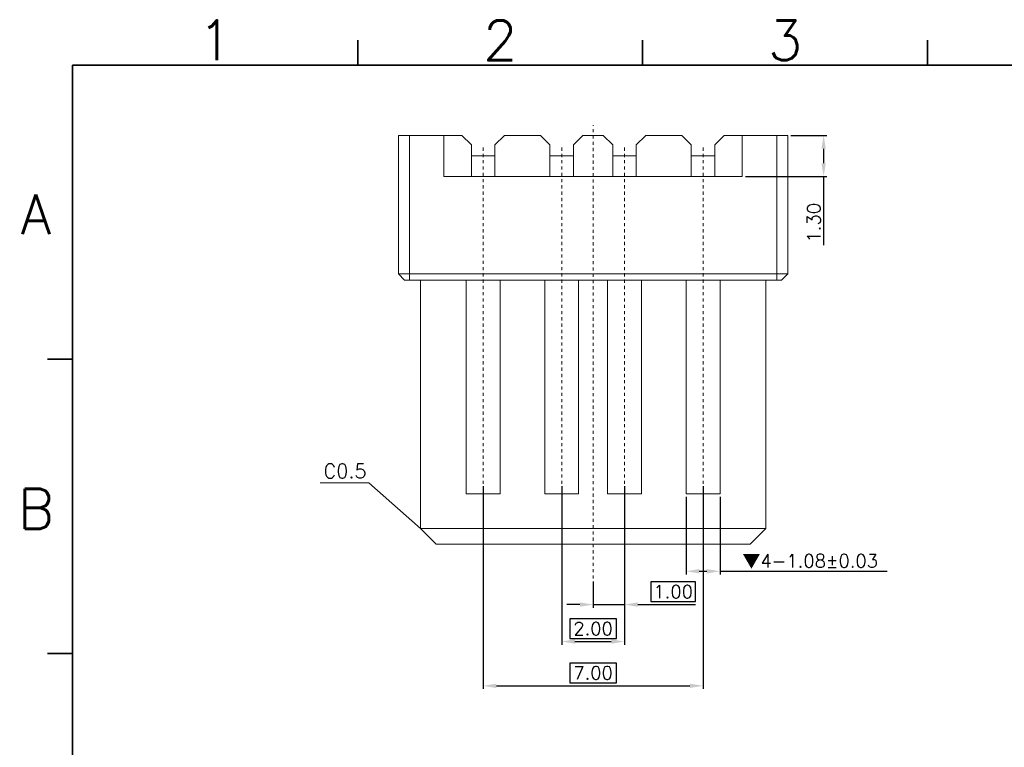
# Model space of a CAD drawing. Header units: millimetres. Extents: x -1657 to 8845, y -11980 to 3013.
# Tile 214 of 256: x 316 to 347, y 2312 to 2336. Entities that reach past the tile are written whole.
import ezdxf
from ezdxf.enums import TextEntityAlignment as Align

# ---------------------------------------------------------------- set-up
doc = ezdxf.new("R2010")
doc.units = ezdxf.units.MM
doc.linetypes.add('CENTER', pattern=[2, 1.25, -0.25, 0.25, -0.25])
doc.layers.add('51', color=6, linetype='CENTER')
doc.layers.add('FMT', color=7, linetype='Continuous', lineweight=35)
doc.layers.add('标注', color=3, linetype='Continuous', lineweight=9)
doc.styles.add('english', font='romans.shx', dxfattribs={"width": 0.75, "height": 2.5})
doc.styles.add('ROMANS', font='ROMANS.SHX')
doc.dimstyles.new('STANDARD$0', dxfattribs={"dimscale": 0.166667, "dimtxt": 2.5, "dimasz": 1.8, "dimexe": 0.5, "dimexo": 0.5, "dimgap": 1, "dimtad": 0, "dimzin": 0, "dimdsep": 46, "dimtxsty": 'ROMANS', "dimcen": 0, "dimclrd": 256, "dimclre": 256, "dimclrt": 4, "dimadec": 0, "dimazin": 0, "dimtfac": 0.7, "dimtofl": 0, "dimtmove": 0, "dimatfit": 3, "dimfxl": 0, "dimtolj": 1, "dimtzin": 0, "dimarcsym": 0})

# ---------------------------------------------------------------- blocks, each defined once
blk = doc.blocks.new('*D194')
at = {"color": 0, "linetype": 'Continuous', "lineweight": -2, "ltscale": 5}
for p, q in [((335.204, 2320.794), (335.204, 2316.926)), ((334.204, 2317.755), (334.204, 2316.926)), ((337.464, 2317.746), (336.044, 2317.746)), ((336.044, 2317.746), (336.044, 2317.126)), ((337.464, 2317.126), (337.464, 2317.746)), ((336.044, 2317.126), (337.464, 2317.126)), ((333.784, 2317.026), (333.364, 2317.026)), ((334.204, 2317.026), (335.204, 2317.026)), ((335.624, 2317.026), (337.464, 2317.026))]:
    blk.add_line(p, q, dxfattribs=at)
at = {"color": 0, "linetype": 'Continuous', "ltscale": 5}
for points in [[(333.784, 2317.096), (333.784, 2316.956), (334.204, 2317.026)], [(335.624, 2317.096), (335.624, 2316.956), (335.204, 2317.026)]]:
    blk.add_solid(points, dxfattribs=at)
at = {"layer": 'Defpoints', "color": 0, "linetype": 'Continuous', "ltscale": 5}
for p in [(335.204, 2320.894), (334.204, 2317.855), (335.204, 2317.026)]:
    blk.add_point(p, dxfattribs=at)
at = {"color": 0, "linetype": 'Continuous', "lineweight": 9, "ltscale": 5, "insert": (336.754, 2317.436), "char_height": 0.42, "attachment_point": 5, "style": 'ROMANS'}
blk.add_mtext('\\A1;1.00', dxfattribs=at)
blk = doc.blocks.new('*D195')
at = {"color": 0, "linetype": 'Continuous', "lineweight": -2, "ltscale": 5}
for p, q in [((333.204, 2320.794), (333.204, 2315.75)), ((335.204, 2320.794), (335.204, 2315.75)), ((334.944, 2316.57), (333.464, 2316.57)), ((333.464, 2316.57), (333.464, 2315.95)), ((334.944, 2315.95), (334.944, 2316.57)), ((333.464, 2315.95), (334.944, 2315.95)), ((333.624, 2315.85), (334.784, 2315.85))]:
    blk.add_line(p, q, dxfattribs=at)
at = {"color": 0, "linetype": 'Continuous', "ltscale": 5}
for points in [[(333.624, 2315.92), (333.624, 2315.78), (333.204, 2315.85)], [(334.784, 2315.92), (334.784, 2315.78), (335.204, 2315.85)]]:
    blk.add_solid(points, dxfattribs=at)
at = {"layer": 'Defpoints', "color": 0, "linetype": 'Continuous', "ltscale": 5}
for p in [(333.204, 2320.894), (335.204, 2320.894), (335.204, 2315.85)]:
    blk.add_point(p, dxfattribs=at)
at = {"color": 0, "linetype": 'Continuous', "lineweight": 9, "ltscale": 5, "insert": (334.204, 2316.26), "char_height": 0.42, "attachment_point": 5, "style": 'ROMANS'}
blk.add_mtext('\\A1;2.00', dxfattribs=at)
blk = doc.blocks.new('*D196')
at = {"color": 0, "linetype": 'Continuous', "lineweight": -2, "ltscale": 5}
for p, q in [((330.704, 2320.794), (330.704, 2314.34)), ((337.704, 2320.794), (337.704, 2314.34)), ((334.944, 2315.16), (333.464, 2315.16)), ((333.464, 2315.16), (333.464, 2314.54)), ((334.944, 2314.54), (334.944, 2315.16)), ((331.124, 2314.44), (337.284, 2314.44)), ((333.464, 2314.54), (334.944, 2314.54))]:
    blk.add_line(p, q, dxfattribs=at)
at = {"color": 0, "linetype": 'Continuous', "ltscale": 5}
for points in [[(331.124, 2314.51), (331.124, 2314.37), (330.704, 2314.44)], [(337.284, 2314.51), (337.284, 2314.37), (337.704, 2314.44)]]:
    blk.add_solid(points, dxfattribs=at)
at = {"layer": 'Defpoints', "color": 0, "linetype": 'Continuous', "ltscale": 5}
for p in [(330.704, 2320.894), (337.704, 2320.894), (337.704, 2314.44)]:
    blk.add_point(p, dxfattribs=at)
at = {"color": 0, "linetype": 'Continuous', "lineweight": 9, "ltscale": 5, "insert": (334.204, 2314.85), "char_height": 0.42, "attachment_point": 5, "style": 'ROMANS'}
blk.add_mtext('\\A1;7.00', dxfattribs=at)
blk = doc.blocks.new('*D197')
at = {"color": 0, "linetype": 'Continuous', "lineweight": -2, "ltscale": 5}
for p, q in [((337.164, 2320.451), (337.164, 2317.986)), ((338.244, 2320.451), (338.244, 2317.986)), ((337.584, 2318.086), (337.824, 2318.086)), ((338.244, 2318.086), (343.569, 2318.086))]:
    blk.add_line(p, q, dxfattribs=at)
at = {"color": 0, "linetype": 'Continuous', "ltscale": 5}
for points in [[(337.584, 2318.156), (337.584, 2318.016), (337.164, 2318.086)], [(337.824, 2318.156), (337.824, 2318.016), (338.244, 2318.086)]]:
    blk.add_solid(points, dxfattribs=at)
at = {"layer": 'Defpoints', "color": 0, "linetype": 'Continuous', "ltscale": 5}
for p in [(337.164, 2320.551), (338.244, 2320.551), (338.244, 2318.086)]:
    blk.add_point(p, dxfattribs=at)
at = {"color": 0, "linetype": 'Continuous', "lineweight": 9, "ltscale": 5, "insert": (341.116, 2318.396), "char_height": 0.42, "attachment_point": 5, "style": 'ROMANS'}
blk.add_mtext('\\A1;{\\fSimSun|b0|i0|c134|p6;▼}4-1.08%%p0.03', dxfattribs=at)
blk = doc.blocks.new('*D210')
at = {"color": 0, "linetype": 'Continuous', "lineweight": -2, "ltscale": 5}
for p, q in [((340.504, 2331.951), (341.643, 2331.951)), ((341.543, 2331.531), (341.543, 2331.071)), ((339.054, 2330.651), (341.643, 2330.651)), ((341.543, 2330.651), (341.543, 2328.466))]:
    blk.add_line(p, q, dxfattribs=at)
at = {"color": 0, "linetype": 'Continuous', "ltscale": 5}
for points in [[(341.473, 2331.531), (341.613, 2331.531), (341.543, 2331.951)], [(341.473, 2331.071), (341.613, 2331.071), (341.543, 2330.651)]]:
    blk.add_solid(points, dxfattribs=at)
at = {"layer": 'Defpoints', "color": 0, "linetype": 'Continuous', "ltscale": 5}
for p in [(340.404, 2331.951), (341.543, 2331.951), (338.954, 2330.651)]:
    blk.add_point(p, dxfattribs=at)
at = {"color": 0, "linetype": 'Continuous', "lineweight": 9, "ltscale": 5, "insert": (341.233, 2329.176), "char_height": 0.42, "attachment_point": 5, "rotation": 90, "style": 'ROMANS'}
blk.add_mtext('\\A1;1.30', dxfattribs=at)

msp = doc.modelspace()

# ---------------------------------------------------------------- linework, layer by layer
at = {"color": 7, "linetype": 'Continuous', "lineweight": 15}
for p, q in [((328.0039, 2331.9505), (328.3539, 2331.9505)), ((328.0039, 2327.5505), (328.0039, 2331.9505)), ((329.4539, 2331.9505), (328.3539, 2331.9505)), ((328.3539, 2331.9505), (328.3539, 2327.5505)), ((330.0289, 2331.9505), (329.4539, 2331.9505)), ((329.4539, 2330.6505), (329.4539, 2331.9505)), ((330.3289, 2331.6505), (330.0289, 2331.9505)), ((331.3789, 2331.9505), (331.0789, 2331.6505)), ((332.5289, 2331.9505), (331.3789, 2331.9505)), ((332.8289, 2331.6505), (332.5289, 2331.9505)), ((333.8789, 2331.9505), (333.5789, 2331.6505)), ((334.5289, 2331.9505), (333.8789, 2331.9505)), ((334.8289, 2331.6505), (334.5289, 2331.9505)), ((335.8789, 2331.9505), (335.5789, 2331.6505)), ((337.0289, 2331.9505), (335.8789, 2331.9505)), ((337.3289, 2331.6505), (337.0289, 2331.9505)), ((338.3789, 2331.9505), (338.0789, 2331.6505)), ((338.9539, 2331.9505), (338.3789, 2331.9505)), ((338.9539, 2330.6505), (338.9539, 2331.9505)), ((340.0539, 2331.9505), (338.9539, 2331.9505)), ((340.0539, 2331.9505), (340.4039, 2331.9505)), ((340.0539, 2327.5505), (340.0539, 2331.9505)), ((340.4039, 2331.9505), (340.4039, 2327.5505)), ((330.3289, 2331.6505), (330.3289, 2330.6505)), ((331.0789, 2330.6505), (331.0789, 2331.6505)), ((332.8289, 2331.6505), (332.8289, 2330.6505)), ((333.5789, 2330.6505), (333.5789, 2331.6505)), ((334.8289, 2330.6505), (334.8289, 2331.6505)), ((335.5789, 2331.6505), (335.5789, 2330.6505)), ((337.3289, 2330.6505), (337.3289, 2331.6505)), ((338.0789, 2331.6505), (338.0789, 2330.6505)), ((330.3289, 2331.3005), (331.0789, 2331.3005)), ((332.8289, 2331.3005), (333.5789, 2331.3005)), ((335.5789, 2331.3005), (334.8289, 2331.3005)), ((338.0789, 2331.3005), (337.3289, 2331.3005)), ((329.4539, 2330.6505), (338.9539, 2330.6505)), ((328.0039, 2327.5505), (328.2039, 2327.3505)), ((328.0039, 2327.5505), (328.3539, 2327.5505)), ((328.3539, 2327.5505), (328.3539, 2327.3505)), ((328.3539, 2327.5505), (340.0539, 2327.5505)), ((340.0539, 2327.5505), (340.0539, 2327.3505)), ((340.0539, 2327.5505), (340.4039, 2327.5505)), ((340.4039, 2327.5505), (340.2039, 2327.3505)), ((328.3539, 2327.3505), (328.2039, 2327.3505)), ((340.0539, 2327.3505), (328.3539, 2327.3505)), ((328.7039, 2319.4505), (328.7039, 2327.3505)), ((330.1639, 2327.3505), (330.1639, 2320.5505)), ((331.2439, 2320.5505), (331.2439, 2327.3505)), ((332.6639, 2327.3505), (332.6639, 2320.5505)), ((333.7439, 2320.5505), (333.7439, 2327.3505)), ((334.6639, 2320.5505), (334.6639, 2327.3505)), ((335.7439, 2327.3505), (335.7439, 2320.5505)), ((337.1639, 2320.5505), (337.1639, 2327.3505)), ((338.2439, 2327.3505), (338.2439, 2320.5505)), ((339.7039, 2319.4505), (339.7039, 2327.3505)), ((340.2039, 2327.3505), (340.0539, 2327.3505)), ((331.2439, 2320.5505), (330.1639, 2320.5505)), ((333.7439, 2320.5505), (332.6639, 2320.5505)), ((335.7439, 2320.5505), (334.6639, 2320.5505)), ((338.2439, 2320.5505), (337.1639, 2320.5505)), ((329.2039, 2318.9505), (328.7039, 2319.4505)), ((328.7039, 2319.4505), (339.7039, 2319.4505)), ((339.2039, 2318.9505), (339.7039, 2319.4505)), ((339.2039, 2318.9505), (329.2039, 2318.9505))]:
    msp.add_line(p, q, dxfattribs=at)
at = {"color": 3, "linetype": 'Continuous', "lineweight": 9}
for p, q in [((325.5149, 2320.9024), (327.0599, 2320.9024)), ((327.0599, 2320.9024), (328.7039, 2319.4505))]:
    msp.add_line(p, q, dxfattribs=at)
at = {"layer": '51', "color": 1, "lineweight": 9, "ltscale": 0.03}
for p, q in [((334.2039, 2317.8555), (334.2039, 2332.2766)), ((330.7039, 2331.5664), (330.7039, 2320.2074)), ((333.2039, 2331.5664), (333.2039, 2320.2074)), ((335.2039, 2331.5664), (335.2039, 2320.2074)), ((337.7039, 2331.5664), (337.7039, 2320.2074))]:
    msp.add_line(p, q, dxfattribs=at)
at = {"layer": 'FMT'}
for p, q in [((326.7102, 2334.19), (326.7102, 2334.9813)), ((335.7811, 2334.19), (335.7811, 2334.9813)), ((344.852, 2334.19), (344.852, 2334.9813)), ((317.6298, 2278.0111), (317.6298, 2334.19)), ((318.8958, 2334.19), (317.6298, 2334.19)), ((317.6298, 2334.19), (399.287, 2334.19)), ((317.6298, 2332.5183), (317.6298, 2333.3095)), ((317.6298, 2324.8374), (316.8385, 2324.8374)), ((317.6298, 2315.469), (316.8385, 2315.469))]:
    msp.add_line(p, q, dxfattribs=at)

# ---------------------------------------------------------------- texts
at = {"layer": 'FMT', "style": 'english'}
for s, p in [('1', (322.1747, 2334.3483)), ('2', (331.2457, 2334.3483)), ('3', (340.3166, 2334.3483))]:
    msp.add_text(s, height=1.266, dxfattribs=at).set_placement(p, align=Align.CENTER)
for s, p in [('A', (316.4672, 2329.4425)), ('B', (316.4672, 2320.0741))]:
    msp.add_text(s, height=1.266, dxfattribs=at).set_placement(p, align=Align.MIDDLE_CENTER)
at = {"layer": '标注', "ltscale": 0.5, "insert": (325.6221, 2321.5), "char_height": 0.45, "width": 1.593959, "attachment_point": 1}
msp.add_mtext('{\\Fromans.shx|c0;C0.5}', dxfattribs=at)

# ---------------------------------------------------------------- dimensions: what is measured, and where the dimension line sits
at = {"color": 3, "linetype": 'Continuous', "lineweight": 9}
dim = msp.add_linear_dim(base=(341.5429, 2331.9505), p1=(338.9539, 2330.6505), p2=(340.4039, 2331.9505), angle=270, dimstyle='STANDARD$0', override={"dimscale": 1, "dimtxt": 0.42, "dimasz": 0.42, "dimexe": 0.1, "dimexo": 0.1, "dimgap": 0.1, "dimtad": 1, "dimrnd": 0.0005, "dimzin": 1, "dimcen": 0.09, "dimdle": 1, "dimclrd": 0, "dimclre": 0, "dimclrt": 0, "dimadec": 3, "dimazin": 2, "dimtfac": 1, "dimtofl": 1}, dxfattribs=at)
dim.commit()
dim.dimension.update_dxf_attribs({"geometry": '*D210', "text_midpoint": (341.5429, 2329.1755), "dimtype": 160})
for base, p1, p2, picture, middle in [((337.7039, 2314.4399), (330.7039, 2320.8937), (337.7039, 2320.8937), '*D196', (334.2039, 2314.8499)), ((335.2039, 2315.8496), (333.2039, 2320.8937), (335.2039, 2320.8937), '*D195', (334.2039, 2316.2596))]:
    dim = msp.add_linear_dim(base=base, p1=p1, p2=p2, dimstyle='STANDARD$0', override={"dimscale": 1, "dimtxt": 0.42, "dimasz": 0.42, "dimexe": 0.1, "dimexo": 0.1, "dimgap": -0.1, "dimtad": 1, "dimrnd": 0.0005, "dimzin": 1, "dimcen": 0.09, "dimdle": 1, "dimclrd": 0, "dimclre": 0, "dimclrt": 0, "dimadec": 3, "dimazin": 2, "dimtfac": 1, "dimtofl": 1}, dxfattribs=at)
    dim.commit()
    dim.dimension.update_dxf_attribs({"geometry": picture, "text_midpoint": middle})
dim = msp.add_linear_dim(base=(335.2039, 2317.0259), p1=(334.2039, 2317.8555), p2=(335.2039, 2320.8937), dimstyle='STANDARD$0', override={"dimscale": 1, "dimtxt": 0.42, "dimasz": 0.42, "dimexe": 0.1, "dimexo": 0.1, "dimgap": -0.1, "dimtad": 1, "dimrnd": 0.0005, "dimzin": 1, "dimcen": 0.09, "dimdle": 1, "dimclrd": 0, "dimclre": 0, "dimclrt": 0, "dimadec": 3, "dimazin": 2, "dimtfac": 1, "dimtofl": 1}, dxfattribs=at)
dim.commit()
dim.dimension.update_dxf_attribs({"geometry": '*D194', "text_midpoint": (336.7539, 2317.0259), "dimtype": 160})
dim = msp.add_linear_dim(base=(338.2439, 2318.0858), p1=(337.1639, 2320.5505), p2=(338.2439, 2320.5505), text='{\\fSimSun|b0|i0|c134|p6;\\M+2A1BF}4-<>%%p0.03', dimstyle='STANDARD$0', override={"dimscale": 1, "dimtxt": 0.42, "dimasz": 0.42, "dimexe": 0.1, "dimexo": 0.1, "dimgap": 0.1, "dimtad": 1, "dimrnd": 0.0005, "dimzin": 1, "dimcen": 0.09, "dimdle": 1, "dimclrd": 0, "dimclre": 0, "dimclrt": 0, "dimadec": 3, "dimazin": 2, "dimtfac": 1, "dimtofl": 1}, dxfattribs=at)
dim.commit()
dim.dimension.update_dxf_attribs({"geometry": '*D197', "text_midpoint": (341.1164, 2318.3958)})

doc.saveas('drawing.dxf')
